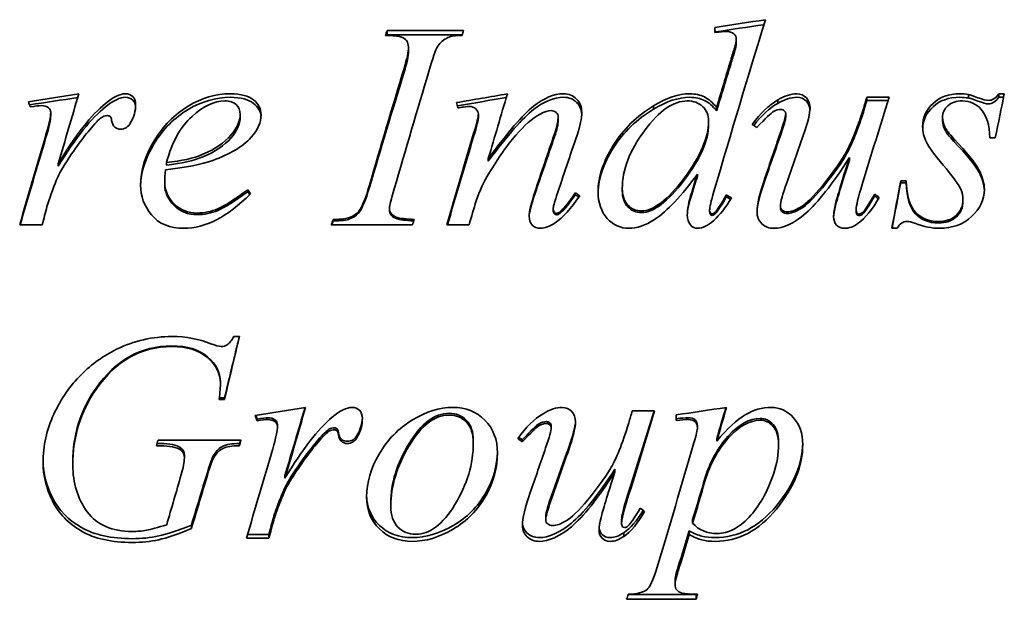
# Model space of a CAD drawing. Header units: millimetres. Extents: x 263 to 577, y 110 to 484.
# Tile 4 of 6: x 332 to 406, y 297 to 340. Entities that reach past the tile are written whole.
import ezdxf

# ---------------------------------------------------------------- set-up
doc = ezdxf.new("R2010")
doc.units = ezdxf.units.MM
doc.header["$LTSCALE"] = 2
doc.layers.add('Krawędzie widoczne(ISO)', color=7, linetype='Continuous', lineweight=35, true_color=0x262659)

msp = doc.modelspace()

# ---------------------------------------------------------------- linework, layer by layer
at = {"layer": 'Krawędzie widoczne(ISO)'}
for p, q in [((359.355, 339.333), (365.091, 339.333)), ((359.355, 338.991), (359.355, 339.333)), ((383.939, 339.564), (383.939, 339.184)), ((359.355, 338.991), (364.981, 338.991)), ((385.544, 338.379), (385.544, 338.71)), ((360.949, 337.786), (360.949, 338.108)), ((388.657, 333.864), (388.657, 334.12)), ((395.336, 334.334), (397.015, 334.334)), ((395.336, 334.073), (395.336, 334.334)), ((395.336, 334.073), (396.933, 334.073)), ((402.958, 334.271), (402.958, 334.535)), ((405.238, 334.582), (405.655, 334.582)), ((405.238, 334.318), (405.238, 334.582)), ((405.238, 334.318), (405.6, 334.318)), ((334.11, 332.953), (334.11, 333.195)), ((379.331, 333.421), (379.331, 333.67)), ((384.074, 333.315), (384.074, 333.563)), ((395.079, 333.199), (395.079, 333.444)), ((348.326, 332.801), (348.326, 333.04)), ((366.194, 332.813), (366.194, 333.052)), ((372.186, 332.602), (372.186, 332.838)), ((383.473, 332.297), (383.473, 332.528)), ((389.257, 332.86), (389.257, 333.1)), ((401.022, 332.567), (401.022, 332.802)), ((401.88, 331.004), (401.88, 331.213)), ((404.98, 331.285), (404.576, 331.285)), ((366.941, 329.538), (366.941, 329.723)), ((394.037, 329.621), (394.037, 329.807)), ((334.674, 329.159), (334.674, 329.337)), ((342.799, 329.242), (342.799, 329.422)), ((382.628, 328.399), (382.628, 328.565)), ((397.885, 328.057), (398.289, 328.057)), ((397.885, 327.899), (397.885, 328.057)), ((398.289, 327.899), (398.289, 328.057)), ((342.664, 327.828), (342.664, 327.984)), ((348.89, 327.244), (348.89, 327.391)), ((376.99, 327.339), (376.99, 327.488)), ((397.885, 327.899), (398.289, 327.899)), ((373.461, 327.005), (373.461, 327.148)), ((384.797, 326.862), (384.797, 327.003)), ((395.936, 326.922), (395.936, 327.063)), ((402.554, 326.492), (402.554, 326.626)), ((359.527, 325.882), (359.527, 326.007)), ((371.806, 325.847), (371.806, 325.97)), ((383.547, 325.727), (383.547, 325.849)), ((388.853, 326.062), (388.853, 326.189)), ((394.539, 325.799), (394.539, 325.921)), ((355.311, 325.044), (355.311, 325.155)), ((356.537, 325.2), (356.537, 325.313)), ((372.333, 325.631), (372.333, 325.751)), ((383.963, 325.583), (383.963, 325.703)), ((333.473, 324.753), (331.782, 324.753)), ((361.255, 324.753), (355.152, 324.753)), ((365.495, 324.753), (363.841, 324.753)), ((397.615, 324.497), (397.211, 324.497)), ((347.86, 316.383), (348.265, 316.383)), ((346.843, 312.975), (346.843, 312.885)), ((347.15, 311.776), (346.758, 311.776)), ((347.15, 311.776), (347.15, 311.666)), ((347.15, 311.666), (346.745, 311.666)), ((377.738, 310.814), (379.417, 310.814)), ((381.034, 310.51), (381.034, 310.085)), ((349.588, 310.197), (349.588, 310.061)), ((350.961, 310.125), (350.961, 309.988)), ((351.12, 309.791), (351.12, 309.648)), ((371.659, 309.696), (371.659, 309.551)), ((382.628, 309.684), (382.628, 309.539)), ((355.691, 309.183), (355.691, 309.03)), ((357.113, 309.016), (357.113, 308.86)), ((342.346, 308.195), (342.039, 308.195)), ((342.346, 308.362), (342.088, 308.362)), ((342.162, 308.618), (348.387, 308.618)), ((343.853, 308.053), (343.853, 307.881)), ((348.277, 308.362), (348.277, 308.195)), ((354.159, 308.612), (354.159, 308.449)), ((365.814, 308.564), (365.814, 308.401)), ((369.49, 308.648), (369.49, 308.485)), ((384.074, 308.707), (384.074, 308.546)), ((388.718, 308.469), (388.718, 308.304)), ((344.135, 307.46), (344.135, 307.278)), ((335.765, 306.963), (335.765, 306.772)), ((351.684, 305.97), (351.684, 305.764)), ((376.439, 306.431), (376.439, 306.232)), ((351.365, 304.312), (351.365, 304.078)), ((359.625, 303.914), (359.625, 303.673)), ((371.255, 302.922), (371.255, 302.665)), ((344.662, 302.247), (344.662, 301.979)), ((350.838, 302.875), (350.838, 302.617)), ((376.941, 302.666), (376.941, 302.404)), ((382.272, 302.654), (382.272, 302.392)), ((350.483, 301.552), (348.875, 301.552)), ((350.483, 301.552), (350.483, 301.272)), ((377.101, 301.667), (377.101, 301.389)), ((382.015, 301.818), (382.015, 301.542)), ((350.483, 301.272), (348.792, 301.272)), ((380.949, 298.124), (380.949, 297.787)), ((382.53, 297.038), (377.425, 297.038)), ((382.53, 297.038), (382.53, 296.683)), ((382.53, 296.683), (377.321, 296.683))]:
    msp.add_line(p, q, dxfattribs=at)
for points in [[(387.738, 340.137), (386.447, 335.983), (385.156, 331.655), (383.865, 327.257)], [(383.939, 339.564), (385.205, 339.755), (386.472, 339.946), (387.738, 340.137)], [(359.221, 338.953), (359.266, 339.08), (359.311, 339.207), (359.355, 339.333)], [(365.091, 339.333), (365.05, 339.207), (365.009, 339.08), (364.968, 338.953)], [(383.939, 339.218), (385.167, 339.401), (386.395, 339.583), (387.622, 339.765)], [(384.784, 339.253), (384.613, 339.253), (384.331, 339.23), (383.939, 339.184)], [(385.373, 339.08), (385.226, 339.195), (385.03, 339.253), (384.784, 339.253)], [(385.544, 338.71), (385.544, 338.857), (385.487, 338.98), (385.373, 339.08)], [(359.341, 338.952), (359.346, 338.965), (359.351, 338.978), (359.355, 338.991)], [(364.968, 338.953), (364.494, 338.961), (364.143, 338.907), (363.914, 338.791)], [(385.409, 338.015), (385.499, 338.294), (385.544, 338.525), (385.544, 338.71)], [(385.409, 337.695), (385.499, 337.969), (385.544, 338.197), (385.544, 338.379)], [(360.618, 336.488), (360.838, 337.206), (360.949, 337.744), (360.949, 338.108)], [(360.618, 336.192), (360.838, 336.899), (360.949, 337.429), (360.949, 337.786)], [(385.128, 337.084), (385.242, 337.473), (385.336, 337.783), (385.409, 338.015)], [(385.128, 336.779), (385.242, 337.161), (385.336, 337.466), (385.409, 337.695)], [(384.074, 333.563), (384.425, 334.746), (384.776, 335.921), (385.128, 337.084)], [(358.007, 327.669), (358.878, 330.654), (359.748, 333.604), (360.618, 336.488)], [(358.007, 327.518), (358.878, 330.453), (359.748, 333.355), (360.618, 336.192)], [(362.48, 336.265), (361.614, 333.382), (360.748, 330.433), (359.882, 327.451)], [(384.074, 333.315), (384.425, 334.48), (384.776, 335.635), (385.128, 336.779)], [(332.431, 333.99), (333.694, 334.188), (334.956, 334.385), (336.218, 334.582)], [(332.579, 333.599), (332.53, 333.729), (332.48, 333.86), (332.431, 333.99)], [(332.522, 333.749), (333.727, 333.935), (334.931, 334.12), (336.136, 334.305)], [(336.218, 334.582), (335.704, 332.852), (335.189, 331.102), (334.674, 329.337)], [(338.216, 333.86), (338.82, 334.342), (339.311, 334.582), (339.686, 334.582)], [(338.216, 333.607), (338.82, 334.082), (339.311, 334.318), (339.686, 334.318)], [(364.564, 333.919), (365.834, 334.14), (367.105, 334.361), (368.375, 334.582)], [(364.662, 333.527), (364.629, 333.658), (364.597, 333.789), (364.564, 333.919)], [(364.625, 333.676), (365.847, 333.885), (367.07, 334.095), (368.292, 334.303)], [(368.375, 334.582), (367.897, 332.978), (367.419, 331.357), (366.941, 329.723)], [(379.331, 333.67), (380.311, 334.279), (381.214, 334.582), (382.039, 334.582)], [(379.331, 333.421), (380.311, 334.02), (381.214, 334.318), (382.039, 334.318)], [(386.745, 332.289), (387.35, 333.125), (387.987, 333.734), (388.657, 334.12)], [(388.657, 334.12), (389.172, 334.428), (389.646, 334.582), (390.079, 334.582)], [(388.657, 333.864), (389.172, 334.167), (389.646, 334.318), (390.079, 334.318)], [(397.015, 334.334), (396.341, 332.18), (395.667, 329.995), (394.993, 327.791)], [(395.079, 333.444), (395.164, 333.741), (395.25, 334.038), (395.336, 334.334)], [(395.079, 333.199), (395.164, 333.491), (395.25, 333.782), (395.336, 334.073)], [(402.309, 334.582), (402.546, 334.582), (402.762, 334.566), (402.958, 334.535)], [(402.309, 334.318), (402.546, 334.318), (402.762, 334.302), (402.958, 334.271)], [(404.441, 334.085), (404.76, 334.085), (405.025, 334.251), (405.238, 334.582)], [(404.441, 333.829), (404.76, 333.829), (405.025, 333.992), (405.238, 334.318)], [(405.655, 334.582), (405.43, 333.491), (405.205, 332.391), (404.98, 331.285)], [(333.387, 333.694), (333.24, 333.694), (332.971, 333.662), (332.579, 333.599)], [(333.951, 333.527), (333.804, 333.638), (333.616, 333.694), (333.387, 333.694)], [(333.755, 331.536), (333.992, 332.318), (334.11, 332.87), (334.11, 333.195)], [(334.11, 333.195), (334.11, 333.33), (334.057, 333.44), (333.951, 333.527)], [(334.674, 329.337), (335.981, 331.508), (337.162, 333.006), (338.216, 333.86)], [(334.674, 329.159), (335.981, 331.294), (337.162, 332.767), (338.216, 333.607)], [(340.483, 333.765), (340.483, 333.298), (340.356, 332.85), (340.103, 332.421)], [(365.066, 333.587), (364.931, 333.567), (364.797, 333.547), (364.662, 333.527)], [(365.52, 333.634), (365.438, 333.634), (365.287, 333.618), (365.066, 333.587)], [(371.647, 333.326), (371.427, 333.326), (371.157, 333.238), (370.838, 333.064)], [(373.951, 333.183), (373.951, 332.755), (373.833, 332.187), (373.596, 331.476)], [(386.857, 332.211), (387.428, 332.957), (388.028, 333.507), (388.657, 333.864)], [(391.083, 333.516), (391.083, 333.128), (390.912, 332.442), (390.569, 331.452)], [(333.755, 331.322), (333.992, 332.091), (334.11, 332.633), (334.11, 332.953)], [(338.02, 332.862), (337.824, 332.758), (337.534, 332.477), (337.15, 332.015)], [(338.375, 332.945), (338.244, 332.945), (338.126, 332.917), (338.02, 332.862)], [(338.583, 332.862), (338.526, 332.917), (338.457, 332.945), (338.375, 332.945)], [(338.681, 332.587), (338.665, 332.723), (338.632, 332.814), (338.583, 332.862)], [(349.895, 333.028), (349.895, 332.433), (349.646, 331.864), (349.147, 331.321)], [(365.838, 331.596), (366.075, 332.402), (366.194, 332.885), (366.194, 333.052)], [(365.838, 331.381), (366.075, 332.173), (366.194, 332.649), (366.194, 332.813)], [(371.905, 331.584), (372.092, 332.127), (372.186, 332.544), (372.186, 332.838)], [(371.905, 331.369), (372.092, 331.903), (372.186, 332.313), (372.186, 332.602)], [(388.841, 331.608), (389.119, 332.406), (389.257, 332.901), (389.257, 333.1)], [(388.841, 331.392), (389.119, 332.177), (389.257, 332.665), (389.257, 332.86)], [(337.15, 332.015), (336.537, 331.314), (335.871, 330.399), (335.152, 329.265)], [(340.103, 332.421), (339.931, 332.094), (339.678, 331.931), (339.343, 331.931)], [(387.088, 332.05), (386.974, 332.13), (386.86, 332.21), (386.745, 332.289)], [(331.782, 324.753), (332.44, 327.032), (333.097, 329.298), (333.755, 331.536)], [(331.812, 324.753), (332.46, 326.96), (333.107, 329.154), (333.755, 331.322)], [(349.147, 331.321), (348.494, 330.61), (347.534, 330.032), (346.267, 329.591)], [(363.841, 324.753), (364.507, 327.052), (365.172, 329.338), (365.838, 331.596)], [(363.871, 324.753), (364.527, 326.98), (365.183, 329.194), (365.838, 331.381)], [(370.434, 327.209), (370.924, 328.676), (371.414, 330.136), (371.905, 331.584)], [(370.434, 327.065), (370.924, 328.509), (371.414, 329.944), (371.905, 331.369)], [(373.596, 331.476), (373.085, 329.972), (372.574, 328.455), (372.064, 326.93)], [(387.689, 328.251), (388.073, 329.375), (388.457, 330.495), (388.841, 331.608)], [(387.689, 328.09), (388.073, 329.196), (388.457, 330.298), (388.841, 331.392)], [(390.569, 331.452), (390.164, 330.303), (389.76, 329.146), (389.355, 327.984)], [(346.267, 329.591), (345.426, 329.293), (344.245, 329.06), (342.726, 328.891)], [(342.799, 329.422), (343.918, 329.542), (344.829, 329.751), (345.532, 330.048)], [(342.799, 329.242), (343.918, 329.361), (344.829, 329.566), (345.532, 329.858)], [(392.995, 326.347), (393.118, 326.849), (393.465, 328.009), (394.037, 329.807)], [(392.995, 326.217), (393.118, 326.711), (393.465, 327.852), (394.037, 329.621)], [(335.152, 329.265), (334.842, 328.783), (334.576, 328.239), (334.355, 327.633)], [(342.726, 328.891), (342.685, 328.529), (342.664, 328.226), (342.664, 327.984)], [(366.978, 328.601), (366.602, 327.981), (366.288, 327.302), (366.034, 326.566)], [(382.628, 328.565), (381.451, 326.929), (380.377, 325.788), (379.405, 325.155)], [(382.199, 327.185), (382.342, 327.646), (382.485, 328.106), (382.628, 328.565)], [(382.199, 327.041), (382.342, 327.495), (382.485, 327.947), (382.628, 328.399)], [(387.101, 325.727), (387.101, 326.278), (387.297, 327.122), (387.689, 328.251)], [(387.102, 325.673), (387.116, 326.216), (387.312, 327.023), (387.689, 328.09)], [(397.211, 324.497), (397.436, 325.688), (397.66, 326.875), (397.885, 328.057)], [(334.355, 327.633), (334.045, 326.809), (333.869, 326.311), (333.829, 326.14)], [(348.89, 327.391), (348.963, 327.286), (349.037, 327.181), (349.11, 327.075)], [(357.26, 325.824), (357.505, 326.173), (357.754, 326.789), (358.007, 327.669)], [(357.26, 325.703), (357.505, 326.046), (357.754, 326.652), (358.007, 327.518)], [(359.882, 327.451), (359.646, 326.7), (359.527, 326.217), (359.527, 326.007)], [(383.865, 327.257), (383.653, 326.538), (383.547, 326.067), (383.547, 325.849)], [(389.355, 327.984), (389.021, 327.04), (388.853, 326.44), (388.853, 326.189)], [(394.993, 327.791), (394.69, 326.806), (394.539, 326.181), (394.539, 325.921)], [(397.23, 324.497), (397.448, 325.635), (397.667, 326.77), (397.885, 327.899)], [(402.554, 326.626), (402.554, 326.918), (402.497, 327.185), (402.382, 327.427)], [(349.11, 327.075), (347.362, 325.361), (345.695, 324.497), (344.11, 324.497)], [(348.89, 327.244), (348.944, 327.169), (348.997, 327.093), (349.051, 327.017)], [(366.034, 326.566), (365.855, 325.962), (365.675, 325.358), (365.495, 324.753)], [(370.005, 325.398), (370.005, 325.755), (370.148, 326.36), (370.434, 327.209)], [(370.006, 325.341), (370.02, 325.698), (370.163, 326.273), (370.434, 327.065)], [(372.064, 326.93), (371.892, 326.404), (371.806, 326.084), (371.806, 325.97)], [(373.804, 326.942), (373.15, 325.987), (372.534, 325.309), (371.954, 324.911)], [(372.333, 325.751), (372.677, 326.051), (373.052, 326.518), (373.461, 327.148)], [(372.333, 325.631), (372.677, 325.926), (373.052, 326.385), (373.461, 327.005)], [(373.461, 327.148), (373.575, 327.08), (373.69, 327.011), (373.804, 326.942)], [(373.461, 327.005), (373.552, 326.951), (373.644, 326.897), (373.736, 326.843)], [(381.868, 325.508), (381.868, 325.922), (381.978, 326.481), (382.199, 327.185)], [(381.869, 325.452), (381.879, 325.853), (381.989, 326.383), (382.199, 327.041)], [(383.963, 325.703), (384.127, 325.865), (384.405, 326.299), (384.797, 327.003)], [(383.963, 325.583), (384.127, 325.743), (384.405, 326.17), (384.797, 326.862)], [(384.797, 327.003), (384.923, 326.926), (385.05, 326.849), (385.177, 326.772)], [(384.797, 326.862), (384.903, 326.799), (385.009, 326.735), (385.116, 326.672)], [(396.267, 326.809), (395.761, 325.918), (395.238, 325.273), (394.699, 324.874)], [(395.936, 327.063), (396.047, 326.978), (396.157, 326.893), (396.267, 326.809)], [(395.936, 326.922), (396.028, 326.852), (396.12, 326.783), (396.212, 326.713)], [(333.829, 326.14), (333.71, 325.678), (333.592, 325.216), (333.473, 324.753)], [(356.537, 325.313), (356.864, 325.435), (357.105, 325.605), (357.26, 325.824)], [(392.848, 325.362), (392.848, 325.613), (392.897, 325.942), (392.995, 326.347)], [(392.849, 325.312), (392.857, 325.55), (392.905, 325.852), (392.995, 326.217)], [(355.152, 324.753), (355.205, 324.887), (355.258, 325.021), (355.311, 325.155)], [(355.194, 324.753), (355.233, 324.85), (355.272, 324.947), (355.311, 325.044)], [(355.311, 325.155), (355.932, 325.171), (356.341, 325.224), (356.537, 325.313)], [(355.311, 325.044), (355.932, 325.06), (356.341, 325.112), (356.537, 325.2)], [(356.537, 325.2), (356.864, 325.32), (357.105, 325.488), (357.26, 325.703)], [(361.378, 325.155), (361.337, 325.021), (361.296, 324.887), (361.255, 324.753)], [(372.052, 325.617), (372.125, 325.617), (372.219, 325.662), (372.333, 325.751)], [(372.052, 325.5), (372.125, 325.5), (372.219, 325.543), (372.333, 325.631)], [(379.405, 325.155), (378.735, 324.716), (378.093, 324.497), (377.48, 324.497)], [(383.73, 325.581), (383.796, 325.581), (383.873, 325.621), (383.963, 325.703)], [(383.73, 325.464), (383.796, 325.464), (383.873, 325.504), (383.963, 325.583)], [(371.954, 324.911), (371.545, 324.635), (371.181, 324.497), (370.863, 324.497)], [(394.699, 324.874), (394.347, 324.623), (394.004, 324.497), (393.669, 324.497)], [(398.375, 325.009), (398.04, 325.009), (397.787, 324.838), (397.615, 324.497)], [(398.939, 324.874), (398.694, 324.964), (398.506, 325.009), (398.375, 325.009)], [(400.777, 324.497), (400.246, 324.497), (399.633, 324.623), (398.939, 324.874)], [(339.049, 315.428), (340.373, 316.064), (341.757, 316.383), (343.204, 316.383)], [(343.204, 316.383), (344.274, 316.383), (345.246, 316.203), (346.12, 315.844)], [(348.265, 316.383), (347.893, 314.807), (347.521, 313.233), (347.15, 311.666)], [(348.257, 316.383), (347.888, 314.844), (347.519, 313.307), (347.15, 311.776)], [(343.204, 315.681), (340.883, 315.681), (338.988, 314.623), (337.517, 312.519)], [(343.204, 315.636), (340.883, 315.636), (338.988, 314.56), (337.517, 312.422)], [(346.12, 315.844), (346.472, 315.705), (346.729, 315.636), (346.892, 315.636)], [(337.517, 312.519), (336.349, 310.856), (335.765, 308.998), (335.765, 306.963)], [(346.745, 311.666), (346.811, 312.218), (346.843, 312.625), (346.843, 312.885)], [(337.517, 312.422), (336.349, 310.73), (335.765, 308.842), (335.765, 306.772)], [(349.441, 310.461), (350.704, 310.664), (351.966, 310.867), (353.228, 311.069)], [(353.228, 311.069), (352.713, 309.289), (352.199, 307.518), (351.684, 305.764)], [(353.191, 311.063), (352.689, 309.355), (352.186, 307.655), (351.684, 305.97)], [(355.226, 310.328), (355.83, 310.822), (356.32, 311.069), (356.696, 311.069)], [(371.059, 310.595), (371.574, 310.911), (372.047, 311.069), (372.48, 311.069)], [(381.034, 310.51), (382.293, 310.696), (383.551, 310.883), (384.809, 311.069)], [(384.809, 311.069), (384.564, 310.226), (384.319, 309.384), (384.074, 308.546)], [(384.772, 311.064), (384.539, 310.276), (384.306, 309.49), (384.074, 308.707)], [(349.588, 310.061), (349.539, 310.194), (349.49, 310.328), (349.441, 310.461)], [(349.588, 310.197), (349.555, 310.288), (349.521, 310.378), (349.487, 310.469)], [(350.397, 310.293), (350.25, 310.293), (349.98, 310.261), (349.588, 310.197)], [(350.961, 310.125), (350.814, 310.237), (350.626, 310.293), (350.397, 310.293)], [(351.684, 305.764), (352.991, 307.922), (354.172, 309.453), (355.226, 310.328)], [(357.492, 310.289), (357.479, 309.846), (357.353, 309.422), (357.113, 309.016)], [(369.147, 308.727), (369.752, 309.574), (370.389, 310.198), (371.059, 310.595)], [(379.417, 310.814), (378.743, 308.601), (378.069, 306.403), (377.395, 304.233)], [(379.378, 310.814), (378.717, 308.679), (378.056, 306.558), (377.395, 304.465)], [(377.48, 309.903), (377.566, 310.206), (377.652, 310.51), (377.738, 310.814)], [(381.929, 310.293), (381.717, 310.293), (381.418, 310.269), (381.034, 310.221)], [(350.397, 310.158), (350.25, 310.158), (349.98, 310.125), (349.588, 310.061)], [(350.961, 309.988), (350.814, 310.101), (350.626, 310.158), (350.397, 310.158)], [(350.765, 307.966), (351.002, 308.755), (351.12, 309.317), (351.12, 309.648)], [(351.12, 309.791), (351.12, 309.926), (351.067, 310.038), (350.961, 310.125)], [(351.12, 309.648), (351.12, 309.785), (351.067, 309.899), (350.961, 309.988)], [(355.385, 309.541), (355.254, 309.541), (355.136, 309.513), (355.03, 309.457)], [(355.593, 309.457), (355.536, 309.513), (355.467, 309.541), (355.385, 309.541)], [(357.493, 310.231), (357.493, 309.753), (357.366, 309.296), (357.113, 308.86)], [(371.243, 308.038), (371.521, 308.843), (371.659, 309.349), (371.659, 309.551)], [(373.484, 310.046), (373.466, 309.646), (373.295, 308.98), (372.971, 308.053)], [(373.485, 309.976), (373.485, 309.579), (373.314, 308.879), (372.971, 307.881)], [(381.929, 310.158), (381.717, 310.158), (381.418, 310.133), (381.034, 310.085)], [(382.37, 308.413), (382.542, 309.017), (382.628, 309.393), (382.628, 309.539)], [(355.03, 309.457), (354.833, 309.354), (354.543, 309.072), (354.159, 308.612)], [(355.03, 309.309), (354.833, 309.204), (354.543, 308.917), (354.159, 308.449)], [(355.385, 309.393), (355.254, 309.393), (355.136, 309.365), (355.03, 309.309)], [(355.593, 309.309), (355.536, 309.365), (355.467, 309.393), (355.385, 309.393)], [(355.691, 309.183), (355.675, 309.318), (355.642, 309.41), (355.593, 309.457)], [(355.691, 309.03), (355.675, 309.167), (355.642, 309.26), (355.593, 309.309)], [(357.113, 309.016), (356.941, 308.691), (356.688, 308.529), (356.353, 308.529)], [(357.113, 308.86), (356.941, 308.53), (356.688, 308.364), (356.353, 308.364)], [(369.49, 308.648), (369.401, 308.709), (369.312, 308.771), (369.223, 308.833)], [(342.039, 308.195), (342.08, 308.336), (342.121, 308.477), (342.162, 308.618)], [(343.853, 308.053), (343.543, 308.259), (343.04, 308.362), (342.346, 308.362)], [(343.853, 307.881), (343.543, 308.09), (343.04, 308.195), (342.346, 308.195)], [(344.135, 307.46), (344.135, 307.721), (344.041, 307.919), (343.853, 308.053)], [(348.387, 308.618), (348.351, 308.477), (348.314, 308.336), (348.277, 308.195)], [(348.345, 308.618), (348.322, 308.533), (348.3, 308.448), (348.277, 308.362)], [(354.159, 308.612), (353.547, 307.914), (352.881, 307.008), (352.162, 305.899)], [(354.159, 308.449), (353.547, 307.74), (352.881, 306.818), (352.162, 305.692)], [(369.49, 308.485), (369.376, 308.566), (369.262, 308.647), (369.147, 308.727)], [(372.971, 308.053), (372.566, 306.913), (372.162, 305.779), (371.757, 304.652)], [(379.576, 299.014), (380.507, 302.079), (381.439, 305.225), (382.37, 308.413)], [(344.135, 307.278), (344.135, 307.543), (344.041, 307.744), (343.853, 307.881)], [(346.365, 307.543), (346.243, 307.353), (346.043, 306.792), (345.765, 305.864)], [(346.365, 307.363), (346.243, 307.17), (346.043, 306.598), (345.765, 305.656)], [(348.792, 301.272), (349.449, 303.472), (350.107, 305.708), (350.765, 307.966)], [(370.091, 304.686), (370.475, 305.797), (370.859, 306.915), (371.243, 308.038)], [(372.971, 307.881), (372.566, 306.722), (372.162, 305.569), (371.757, 304.424)], [(343.902, 306.027), (344.057, 306.547), (344.135, 306.965), (344.135, 307.278)], [(342.811, 302.274), (343.175, 303.515), (343.538, 304.767), (343.902, 306.027)], [(345.765, 305.864), (345.397, 304.65), (345.03, 303.443), (344.662, 302.247)], [(352.162, 305.899), (351.851, 305.428), (351.586, 304.898), (351.365, 304.312)], [(375.397, 302.819), (375.52, 303.308), (375.867, 304.438), (376.439, 306.232)], [(345.765, 305.656), (345.397, 304.421), (345.03, 303.195), (344.662, 301.979)], [(352.162, 305.692), (351.851, 305.212), (351.586, 304.674), (351.365, 304.078)], [(383.216, 305.817), (382.901, 304.756), (382.587, 303.701), (382.272, 302.654)], [(383.216, 305.608), (382.901, 304.529), (382.587, 303.457), (382.272, 302.392)], [(369.503, 302.215), (369.503, 302.751), (369.699, 303.572), (370.091, 304.686)], [(371.757, 304.652), (371.422, 303.737), (371.255, 303.163), (371.255, 302.922)], [(371.757, 304.424), (371.422, 303.493), (371.255, 302.909), (371.255, 302.665)], [(377.395, 304.465), (377.092, 303.511), (376.941, 302.914), (376.941, 302.666)], [(351.365, 304.312), (351.055, 303.515), (350.879, 303.038), (350.838, 302.875)], [(351.365, 304.078), (351.055, 303.268), (350.879, 302.783), (350.838, 302.617)], [(377.395, 304.233), (377.092, 303.263), (376.941, 302.657), (376.941, 302.404)], [(378.567, 303.347), (378.092, 302.578), (377.603, 302.02), (377.101, 301.667)], [(378.669, 303.269), (378.163, 302.399), (377.64, 301.774), (377.101, 301.389)], [(378.338, 303.519), (378.449, 303.436), (378.559, 303.352), (378.669, 303.269)], [(350.838, 302.875), (350.72, 302.433), (350.601, 301.991), (350.483, 301.552)], [(350.838, 302.617), (350.72, 302.167), (350.601, 301.719), (350.483, 301.272)], [(375.25, 301.861), (375.25, 302.105), (375.299, 302.424), (375.397, 302.819)], [(382.272, 302.392), (382.73, 301.872), (383.351, 301.613), (384.135, 301.613)], [(377.101, 301.667), (376.749, 301.428), (376.406, 301.309), (376.071, 301.309)], [(382.015, 301.818), (381.741, 300.918), (381.467, 300.024), (381.194, 299.137)], [(382.015, 301.542), (381.741, 300.628), (381.467, 299.719), (381.194, 298.817)], [(377.101, 301.389), (376.749, 301.146), (376.406, 301.025), (376.071, 301.025)], [(381.194, 299.137), (381.03, 298.619), (380.949, 298.283), (380.949, 298.124)], [(381.194, 298.817), (381.03, 298.291), (380.949, 297.948), (380.949, 297.787)], [(377.321, 296.683), (377.358, 296.809), (377.395, 296.935), (377.431, 297.062)], [(382.64, 297.062), (382.603, 296.935), (382.566, 296.809), (382.53, 296.683)], [(382.537, 297.062), (382.534, 297.054), (382.532, 297.046), (382.53, 297.038)]]:
    msp.add_open_spline(points, degree=3, dxfattribs=at)
for points, knots in [([(360.949, 338.108), (360.949, 338.286), (360.9, 338.438), (360.802, 338.566), (360.704, 338.693), (360.556, 338.789), (360.36, 338.855), (360.164, 338.92), (359.784, 338.953), (359.221, 338.953)], [0, 0, 0, 0, 1, 1, 1, 2, 2, 2, 3, 3, 3, 3]), ([(363.914, 338.791), (363.579, 338.645), (363.326, 338.431), (363.155, 338.149), (362.983, 337.866), (362.758, 337.242), (362.48, 336.265)], [0, 0, 0, 0, 1, 1, 1, 2, 2, 2, 2]), ([(339.686, 334.582), (339.931, 334.582), (340.126, 334.513), (340.268, 334.375), (340.411, 334.237), (340.483, 334.034), (340.483, 333.765)], [0, 0, 0, 0, 1, 1, 1, 2, 2, 2, 2]), ([(339.686, 334.318), (339.931, 334.318), (340.126, 334.25), (340.268, 334.114), (340.392, 333.997), (340.462, 333.833), (340.479, 333.62)], [0, 0, 0, 0, 1, 1, 1, 1.861702, 1.861702, 1.861702, 1.861702]), ([(340.851, 327.73), (340.851, 328.82), (341.19, 329.928), (341.868, 331.051), (342.546, 332.174), (343.398, 333.041), (344.423, 333.658), (345.448, 334.275), (346.504, 334.582), (347.591, 334.582)], [0, 0, 0, 0, 1, 1, 1, 2, 2, 2, 3, 3, 3, 3]), ([(340.851, 327.661), (340.868, 328.706), (341.207, 329.768), (341.868, 330.844), (342.546, 331.949), (343.398, 332.802), (344.423, 333.409), (345.448, 334.016), (346.504, 334.318), (347.591, 334.318)], [0.025776, 0.025776, 0.025776, 0.025776, 1, 1, 1, 2, 2, 2, 3, 3, 3, 3]), ([(347.174, 334.049), (346.398, 334.049), (345.577, 333.663), (344.711, 332.885), (343.845, 332.107), (343.208, 330.957), (342.799, 329.422)], [0, 0, 0, 0, 1, 1, 1, 2, 2, 2, 2]), ([(348.326, 333.04), (348.326, 333.342), (348.226, 333.585), (348.026, 333.771), (347.826, 333.957), (347.542, 334.049), (347.174, 334.049)], [0, 0, 0, 0, 1, 1, 1, 2, 2, 2, 2]), ([(347.591, 334.582), (348.375, 334.582), (348.955, 334.428), (349.331, 334.12), (349.707, 333.813), (349.895, 333.449), (349.895, 333.028)], [0, 0, 0, 0, 1, 1, 1, 2, 2, 2, 2]), ([(347.591, 334.318), (348.375, 334.318), (348.955, 334.167), (349.331, 333.864), (349.674, 333.587), (349.861, 333.264), (349.891, 332.895)], [0, 0, 0, 0, 1, 1, 1, 1.913818, 1.913818, 1.913818, 1.913818]), ([(366.941, 329.723), (368.412, 331.722), (369.539, 333.021), (370.324, 333.646), (371.108, 334.271), (371.864, 334.582), (372.591, 334.582)], [0, 0, 0, 0, 1, 1, 1, 2, 2, 2, 2]), ([(366.941, 329.538), (368.412, 331.505), (369.539, 332.782), (370.324, 333.397), (371.108, 334.012), (371.864, 334.318), (372.591, 334.318)], [0, 0, 0, 0, 1, 1, 1, 2, 2, 2, 2]), ([(372.591, 334.582), (372.983, 334.582), (373.308, 334.452), (373.565, 334.192), (373.822, 333.931), (373.951, 333.595), (373.951, 333.183)], [0, 0, 0, 0, 1, 1, 1, 2, 2, 2, 2]), ([(372.591, 334.318), (372.983, 334.318), (373.308, 334.19), (373.565, 333.934), (373.798, 333.701), (373.926, 333.408), (373.948, 333.053)], [0, 0, 0, 0, 1, 1, 1, 1.906327, 1.906327, 1.906327, 1.906327]), ([(381.868, 334.049), (380.838, 334.049), (379.768, 333.312), (378.657, 331.817), (377.546, 330.323), (376.99, 328.877), (376.99, 327.488)], [0, 0, 0, 0, 1, 1, 1, 2, 2, 2, 2]), ([(383.473, 332.528), (383.473, 332.989), (383.322, 333.357), (383.02, 333.634), (382.717, 333.911), (382.333, 334.049), (381.868, 334.049)], [0, 0, 0, 0, 1, 1, 1, 2, 2, 2, 2]), ([(382.039, 334.582), (382.472, 334.582), (382.844, 334.503), (383.155, 334.345), (383.465, 334.188), (383.771, 333.927), (384.074, 333.563)], [0, 0, 0, 0, 1, 1, 1, 2, 2, 2, 2]), ([(382.039, 334.318), (382.472, 334.318), (382.844, 334.24), (383.155, 334.085), (383.465, 333.93), (383.771, 333.674), (384.074, 333.315)], [0, 0, 0, 0, 1, 1, 1, 2, 2, 2, 2]), ([(390.079, 334.582), (390.373, 334.582), (390.614, 334.482), (390.802, 334.28), (390.989, 334.079), (391.083, 333.824), (391.083, 333.516)], [0, 0, 0, 0, 1, 1, 1, 2, 2, 2, 2]), ([(390.079, 334.318), (390.373, 334.318), (390.614, 334.219), (390.802, 334.021), (390.964, 333.85), (391.056, 333.64), (391.078, 333.39)], [0, 0, 0, 0, 1, 1, 1, 1.864181, 1.864181, 1.864181, 1.864181]), ([(399.527, 332.11), (399.527, 332.803), (399.786, 333.387), (400.305, 333.866), (400.824, 334.344), (401.492, 334.582), (402.309, 334.582)], [0, 0, 0, 0, 1, 1, 1, 2, 2, 2, 2]), ([(399.53, 332.002), (399.557, 332.633), (399.816, 333.169), (400.305, 333.613), (400.824, 334.084), (401.492, 334.318), (402.309, 334.318)], [0.056936, 0.056936, 0.056936, 0.056936, 1, 1, 1, 2, 2, 2, 2]), ([(402.517, 334.049), (402.06, 334.049), (401.696, 333.929), (401.427, 333.688), (401.157, 333.446), (401.022, 333.151), (401.022, 332.802)], [0, 0, 0, 0, 1, 1, 1, 2, 2, 2, 2]), ([(404.576, 331.285), (404.535, 332.251), (404.325, 332.951), (403.945, 333.391), (403.565, 333.83), (403.089, 334.049), (402.517, 334.049)], [0, 0, 0, 0, 1, 1, 1, 2, 2, 2, 2]), ([(402.958, 334.535), (403.056, 334.511), (403.295, 334.43), (403.675, 334.292), (404.055, 334.154), (404.311, 334.085), (404.441, 334.085)], [0, 0, 0, 0, 1, 1, 1, 2, 2, 2, 2]), ([(402.958, 334.271), (403.056, 334.248), (403.295, 334.168), (403.675, 334.033), (404.055, 333.897), (404.311, 333.829), (404.441, 333.829)], [0, 0, 0, 0, 1, 1, 1, 2, 2, 2, 2]), ([(366.194, 333.052), (366.194, 333.203), (366.128, 333.337), (365.998, 333.456), (365.867, 333.575), (365.708, 333.634), (365.52, 333.634)], [0, 0, 0, 0, 1, 1, 1, 2, 2, 2, 2]), ([(372.186, 332.838), (372.186, 332.981), (372.133, 333.098), (372.027, 333.189), (371.921, 333.28), (371.794, 333.326), (371.647, 333.326)], [0, 0, 0, 0, 1, 1, 1, 2, 2, 2, 2]), ([(375.177, 327.245), (375.177, 328.337), (375.556, 329.495), (376.316, 330.715), (377.076, 331.936), (378.081, 332.918), (379.331, 333.67)], [0, 0, 0, 0, 1, 1, 1, 2, 2, 2, 2]), ([(375.177, 327.173), (375.194, 328.226), (375.574, 329.34), (376.316, 330.514), (377.076, 331.715), (378.081, 332.681), (379.331, 333.421)], [0.022409, 0.022409, 0.022409, 0.022409, 1, 1, 1, 2, 2, 2, 2]), ([(388.902, 333.409), (388.714, 333.409), (388.528, 333.355), (388.344, 333.248), (388.161, 333.141), (387.742, 332.743), (387.088, 332.05)], [0, 0, 0, 0, 1, 1, 1, 2, 2, 2, 2]), ([(389.257, 333.1), (389.257, 333.179), (389.221, 333.25), (389.147, 333.314), (389.074, 333.377), (388.992, 333.409), (388.902, 333.409)], [0, 0, 0, 0, 1, 1, 1, 2, 2, 2, 2]), ([(389.38, 325.727), (389.633, 325.727), (389.964, 325.847), (390.373, 326.086), (390.781, 326.325), (391.324, 326.862), (392.003, 327.694), (392.681, 328.525), (393.24, 329.302), (393.681, 330.024), (394.123, 330.746), (394.588, 331.892), (395.079, 333.444)], [0, 0, 0, 0, 1, 1, 1, 2, 2, 2, 3, 3, 3, 4, 4, 4, 4]), ([(389.38, 325.607), (389.633, 325.607), (389.964, 325.725), (390.373, 325.96), (390.781, 326.195), (391.324, 326.724), (392.003, 327.542), (392.681, 328.36), (393.24, 329.124), (393.681, 329.834), (394.123, 330.544), (394.588, 331.672), (395.079, 333.199)], [0, 0, 0, 0, 1, 1, 1, 2, 2, 2, 3, 3, 3, 4, 4, 4, 4]), ([(339.343, 331.931), (339.172, 331.931), (339.027, 331.985), (338.908, 332.092), (338.79, 332.2), (338.714, 332.365), (338.681, 332.587)], [0, 0, 0, 0, 1, 1, 1, 2, 2, 2, 2]), ([(345.532, 330.048), (346.463, 330.449), (347.162, 330.926), (347.628, 331.476), (348.093, 332.027), (348.326, 332.548), (348.326, 333.04)], [0, 0, 0, 0, 1, 1, 1, 2, 2, 2, 2]), ([(345.532, 329.858), (346.463, 330.252), (347.162, 330.721), (347.628, 331.263), (348.093, 331.805), (348.326, 332.317), (348.326, 332.801)], [0, 0, 0, 0, 1, 1, 1, 2, 2, 2, 2]), ([(370.838, 333.064), (370.25, 332.747), (369.637, 332.217), (369, 331.47), (368.363, 330.724), (367.689, 329.769), (366.978, 328.601)], [0, 0, 0, 0, 1, 1, 1, 2, 2, 2, 2]), ([(378.436, 325.8), (379.335, 325.8), (380.399, 326.626), (381.629, 328.263), (382.858, 329.899), (383.473, 331.32), (383.473, 332.528)], [0, 0, 0, 0, 1, 1, 1, 2, 2, 2, 2]), ([(401.022, 332.802), (401.022, 332.564), (401.075, 332.337), (401.181, 332.122), (401.288, 331.907), (401.521, 331.604), (401.88, 331.213)], [0, 0, 0, 0, 1, 1, 1, 2, 2, 2, 2]), ([(401.022, 332.567), (401.022, 332.332), (401.075, 332.11), (401.181, 331.898), (401.288, 331.687), (401.521, 331.389), (401.88, 331.004)], [0, 0, 0, 0, 1, 1, 1, 2, 2, 2, 2]), ([(378.436, 325.679), (379.335, 325.679), (380.399, 326.492), (381.629, 328.102), (382.858, 329.712), (383.473, 331.109), (383.473, 332.297)], [0, 0, 0, 0, 1, 1, 1, 2, 2, 2, 2]), ([(402.382, 327.427), (402.17, 327.864), (401.735, 328.467), (401.077, 329.235), (400.42, 330.003), (399.997, 330.577), (399.809, 330.961), (399.621, 331.345), (399.527, 331.728), (399.527, 332.11)], [0, 0, 0, 0, 1, 1, 1, 2, 2, 2, 3, 3, 3, 3]), ([(401.88, 331.213), (402.844, 330.19), (403.465, 329.414), (403.743, 328.891), (404.021, 328.368), (404.159, 327.872), (404.159, 327.403)], [0, 0, 0, 0, 1, 1, 1, 2, 2, 2, 2]), ([(401.88, 331.004), (402.844, 329.998), (403.465, 329.234), (403.743, 328.72), (404.006, 328.231), (404.145, 327.767), (404.158, 327.327)], [0, 0, 0, 0, 1, 1, 1, 1.94909, 1.94909, 1.94909, 1.94909]), ([(394.037, 329.807), (392.738, 327.793), (391.649, 326.394), (390.771, 325.636), (389.893, 324.877), (389.086, 324.497), (388.351, 324.497)], [0, 0, 0, 0, 1, 1, 1, 2, 2, 2, 2]), ([(398.289, 328.057), (398.33, 326.952), (398.563, 326.165), (398.988, 325.703), (399.413, 325.24), (399.989, 325.009), (400.716, 325.009)], [0, 0, 0, 0, 1, 1, 1, 2, 2, 2, 2]), ([(344.11, 324.497), (343.032, 324.497), (342.219, 324.834), (341.672, 325.508), (341.124, 326.181), (340.851, 326.923), (340.851, 327.73)], [0, 0, 0, 0, 1, 1, 1, 2, 2, 2, 2]), ([(342.664, 327.984), (342.664, 327.339), (342.901, 326.786), (343.375, 326.329), (343.849, 325.871), (344.425, 325.642), (345.103, 325.642)], [0, 0, 0, 0, 1, 1, 1, 2, 2, 2, 2]), ([(342.664, 327.828), (342.664, 327.193), (342.901, 326.65), (343.375, 326.199), (343.849, 325.749), (344.425, 325.524), (345.103, 325.524)], [0, 0, 0, 0, 1, 1, 1, 2, 2, 2, 2]), ([(345.103, 325.642), (345.642, 325.642), (346.161, 325.749), (346.659, 325.964), (347.158, 326.179), (347.901, 326.655), (348.89, 327.391)], [0, 0, 0, 0, 1, 1, 1, 2, 2, 2, 2]), ([(376.99, 327.488), (376.99, 326.938), (377.133, 326.519), (377.419, 326.232), (377.705, 325.944), (378.044, 325.8), (378.436, 325.8)], [0, 0, 0, 0, 1, 1, 1, 2, 2, 2, 2]), ([(376.99, 327.339), (376.99, 326.799), (377.133, 326.387), (377.419, 326.104), (377.705, 325.821), (378.044, 325.679), (378.436, 325.679)], [0, 0, 0, 0, 1, 1, 1, 2, 2, 2, 2]), ([(398.289, 327.899), (398.33, 326.812), (398.563, 326.038), (398.988, 325.583), (399.413, 325.129), (399.989, 324.901), (400.716, 324.901)], [0, 0, 0, 0, 1, 1, 1, 2, 2, 2, 2]), ([(404.159, 327.403), (404.159, 326.643), (403.841, 325.968), (403.204, 325.38), (402.566, 324.792), (401.757, 324.497), (400.777, 324.497)], [0, 0, 0, 0, 1, 1, 1, 2, 2, 2, 2]), ([(345.103, 325.524), (345.642, 325.524), (346.161, 325.629), (346.659, 325.841), (347.158, 326.052), (347.901, 326.521), (348.89, 327.244)], [0, 0, 0, 0, 1, 1, 1, 2, 2, 2, 2]), ([(377.48, 324.497), (376.868, 324.497), (376.331, 324.745), (375.869, 325.24), (375.407, 325.735), (375.177, 326.405), (375.177, 327.245)], [0, 0, 0, 0, 1, 1, 1, 2, 2, 2, 2]), ([(385.177, 326.772), (384.744, 326.052), (384.306, 325.492), (383.865, 325.094), (383.424, 324.696), (383.016, 324.497), (382.64, 324.497)], [0, 0, 0, 0, 1, 1, 1, 2, 2, 2, 2]), ([(394.748, 325.569), (394.846, 325.569), (394.952, 325.621), (395.066, 325.727), (395.181, 325.832), (395.471, 326.279), (395.936, 327.063)], [0, 0, 0, 0, 1, 1, 1, 2, 2, 2, 2]), ([(394.748, 325.452), (394.846, 325.452), (394.952, 325.504), (395.066, 325.607), (395.181, 325.711), (395.471, 326.15), (395.936, 326.922)], [0, 0, 0, 0, 1, 1, 1, 2, 2, 2, 2]), ([(400.716, 325.009), (401.28, 325.009), (401.727, 325.165), (402.058, 325.477), (402.389, 325.79), (402.554, 326.173), (402.554, 326.626)], [0, 0, 0, 0, 1, 1, 1, 2, 2, 2, 2]), ([(359.527, 326.007), (359.527, 325.844), (359.574, 325.705), (359.668, 325.587), (359.762, 325.469), (359.909, 325.378), (360.109, 325.313), (360.309, 325.248), (360.732, 325.195), (361.378, 325.155)], [0, 0, 0, 0, 1, 1, 1, 2, 2, 2, 3, 3, 3, 3]), ([(359.527, 325.882), (359.527, 325.723), (359.574, 325.585), (359.668, 325.47), (359.762, 325.354), (359.909, 325.264), (360.109, 325.2), (360.306, 325.137), (360.718, 325.086), (361.345, 325.047)], [0, 0, 0, 0, 1, 1, 1, 2, 2, 2, 2.982873, 2.982873, 2.982873, 2.982873]), ([(371.806, 325.97), (371.806, 325.873), (371.833, 325.79), (371.886, 325.721), (371.939, 325.652), (371.994, 325.617), (372.052, 325.617)], [0, 0, 0, 0, 1, 1, 1, 2, 2, 2, 2]), ([(371.806, 325.847), (371.806, 325.751), (371.833, 325.669), (371.886, 325.601), (371.939, 325.534), (371.994, 325.5), (372.052, 325.5)], [0, 0, 0, 0, 1, 1, 1, 2, 2, 2, 2]), ([(383.547, 325.849), (383.547, 325.784), (383.567, 325.723), (383.608, 325.666), (383.649, 325.609), (383.69, 325.581), (383.73, 325.581)], [0, 0, 0, 0, 1, 1, 1, 2, 2, 2, 2]), ([(388.853, 326.189), (388.853, 326.043), (388.9, 325.93), (388.994, 325.849), (389.088, 325.767), (389.217, 325.727), (389.38, 325.727)], [0, 0, 0, 0, 1, 1, 1, 2, 2, 2, 2]), ([(388.853, 326.062), (388.853, 325.918), (388.9, 325.807), (388.994, 325.727), (389.088, 325.647), (389.217, 325.607), (389.38, 325.607)], [0, 0, 0, 0, 1, 1, 1, 2, 2, 2, 2]), ([(394.539, 325.921), (394.539, 325.8), (394.558, 325.711), (394.594, 325.654), (394.631, 325.597), (394.682, 325.569), (394.748, 325.569)], [0, 0, 0, 0, 1, 1, 1, 2, 2, 2, 2]), ([(394.539, 325.799), (394.539, 325.679), (394.558, 325.591), (394.594, 325.535), (394.631, 325.48), (394.682, 325.452), (394.748, 325.452)], [0, 0, 0, 0, 1, 1, 1, 2, 2, 2, 2]), ([(400.716, 324.901), (401.28, 324.901), (401.727, 325.055), (402.058, 325.362), (402.389, 325.669), (402.554, 326.046), (402.554, 326.492)], [0, 0, 0, 0, 1, 1, 1, 2, 2, 2, 2]), ([(370.863, 324.497), (370.601, 324.497), (370.393, 324.578), (370.238, 324.74), (370.083, 324.903), (370.005, 325.122), (370.005, 325.398)], [0, 0, 0, 0, 1, 1, 1, 2, 2, 2, 2]), ([(382.64, 324.497), (382.436, 324.497), (382.256, 324.584), (382.101, 324.759), (381.945, 324.933), (381.868, 325.183), (381.868, 325.508)], [0, 0, 0, 0, 1, 1, 1, 2, 2, 2, 2]), ([(383.547, 325.727), (383.547, 325.663), (383.567, 325.603), (383.608, 325.547), (383.649, 325.492), (383.69, 325.464), (383.73, 325.464)], [0, 0, 0, 0, 1, 1, 1, 2, 2, 2, 2]), ([(388.351, 324.497), (387.999, 324.497), (387.703, 324.612), (387.462, 324.844), (387.221, 325.076), (387.101, 325.37), (387.101, 325.727)], [0, 0, 0, 0, 1, 1, 1, 2, 2, 2, 2]), ([(393.669, 324.497), (393.424, 324.497), (393.226, 324.578), (393.075, 324.74), (392.924, 324.903), (392.848, 325.11), (392.848, 325.362)], [0, 0, 0, 0, 1, 1, 1, 2, 2, 2, 2]), ([(346.892, 315.636), (347.072, 315.636), (347.227, 315.679), (347.358, 315.764), (347.489, 315.85), (347.656, 316.056), (347.86, 316.383)], [0, 0, 0, 0, 1, 1, 1, 2, 2, 2, 2]), ([(346.843, 312.975), (346.843, 313.688), (346.521, 314.317), (345.875, 314.863), (345.23, 315.408), (344.339, 315.681), (343.204, 315.681)], [0, 0, 0, 0, 1, 1, 1, 2, 2, 2, 2]), ([(346.843, 312.885), (346.843, 313.609), (346.521, 314.249), (345.875, 314.804), (345.23, 315.358), (344.339, 315.636), (343.204, 315.636)], [0, 0, 0, 0, 1, 1, 1, 2, 2, 2, 2]), ([(333.534, 306.917), (333.534, 308.193), (333.806, 309.412), (334.349, 310.571), (334.893, 311.729), (335.573, 312.714), (336.39, 313.52), (337.207, 314.326), (338.093, 314.963), (339.049, 315.428)], [0, 0, 0, 0, 1, 1, 1, 2, 2, 2, 3, 3, 3, 3]), ([(356.696, 311.069), (356.941, 311.069), (357.135, 310.998), (357.278, 310.856), (357.421, 310.715), (357.493, 310.506), (357.493, 310.231)], [0, 0, 0, 0, 1, 1, 1, 2, 2, 2, 2]), ([(357.811, 304.376), (357.811, 305.434), (358.124, 306.5), (358.749, 307.574), (359.374, 308.647), (360.207, 309.5), (361.249, 310.127), (362.291, 310.755), (363.297, 311.069), (364.27, 311.069)], [0, 0, 0, 0, 1, 1, 1, 2, 2, 2, 3, 3, 3, 3]), ([(364.27, 311.069), (365.25, 311.069), (366.055, 310.751), (366.684, 310.115), (367.313, 309.48), (367.628, 308.657), (367.628, 307.652)], [0, 0, 0, 0, 1, 1, 1, 2, 2, 2, 2]), ([(372.48, 311.069), (372.775, 311.069), (373.016, 310.966), (373.204, 310.759), (373.391, 310.553), (373.485, 310.291), (373.485, 309.976)], [0, 0, 0, 0, 1, 1, 1, 2, 2, 2, 2]), ([(384.074, 308.546), (384.874, 309.481), (385.589, 310.137), (386.218, 310.51), (386.847, 310.883), (387.493, 311.069), (388.155, 311.069)], [0, 0, 0, 0, 1, 1, 1, 2, 2, 2, 2]), ([(388.155, 311.069), (388.808, 311.069), (389.368, 310.812), (389.833, 310.297), (390.299, 309.783), (390.532, 309.114), (390.532, 308.292)], [0, 0, 0, 0, 1, 1, 1, 2, 2, 2, 2]), ([(364, 310.627), (362.913, 310.627), (361.913, 309.868), (360.998, 308.362), (360.083, 306.857), (359.625, 305.373), (359.625, 303.914)], [0, 0, 0, 0, 1, 1, 1, 2, 2, 2, 2]), ([(364, 310.498), (362.913, 310.498), (361.913, 309.726), (360.998, 308.195), (360.083, 306.665), (359.625, 305.156), (359.625, 303.673)], [0, 0, 0, 0, 1, 1, 1, 2, 2, 2, 2]), ([(365.814, 308.564), (365.814, 309.23), (365.646, 309.741), (365.311, 310.096), (364.976, 310.45), (364.539, 310.627), (364, 310.627)], [0, 0, 0, 0, 1, 1, 1, 2, 2, 2, 2]), ([(365.814, 308.401), (365.814, 309.078), (365.646, 309.597), (365.311, 309.957), (364.976, 310.317), (364.539, 310.498), (364, 310.498)], [0, 0, 0, 0, 1, 1, 1, 2, 2, 2, 2]), ([(382.628, 309.684), (382.628, 309.875), (382.57, 310.024), (382.456, 310.131), (382.342, 310.239), (382.166, 310.293), (381.929, 310.293)], [0, 0, 0, 0, 1, 1, 1, 2, 2, 2, 2]), ([(371.304, 310.006), (371.116, 310.006), (370.93, 309.952), (370.746, 309.845), (370.563, 309.737), (370.144, 309.337), (369.49, 308.648)], [0, 0, 0, 0, 1, 1, 1, 2, 2, 2, 2]), ([(371.304, 309.866), (371.116, 309.866), (370.93, 309.812), (370.746, 309.703), (370.563, 309.593), (370.144, 309.187), (369.49, 308.485)], [0, 0, 0, 0, 1, 1, 1, 2, 2, 2, 2]), ([(371.659, 309.696), (371.659, 309.775), (371.623, 309.847), (371.549, 309.911), (371.476, 309.974), (371.394, 310.006), (371.304, 310.006)], [0, 0, 0, 0, 1, 1, 1, 2, 2, 2, 2]), ([(371.659, 309.551), (371.659, 309.632), (371.623, 309.705), (371.549, 309.769), (371.476, 309.834), (371.394, 309.866), (371.304, 309.866)], [0, 0, 0, 0, 1, 1, 1, 2, 2, 2, 2]), ([(371.782, 302.215), (372.035, 302.215), (372.366, 302.331), (372.775, 302.564), (373.183, 302.797), (373.726, 303.319), (374.405, 304.138), (375.083, 304.956), (375.642, 305.727), (376.083, 306.448), (376.525, 307.169), (376.99, 308.317), (377.48, 309.903)], [0, 0, 0, 0, 1, 1, 1, 2, 2, 2, 3, 3, 3, 4, 4, 4, 4]), ([(382.628, 309.539), (382.628, 309.733), (382.57, 309.885), (382.456, 309.994), (382.342, 310.103), (382.166, 310.158), (381.929, 310.158)], [0, 0, 0, 0, 1, 1, 1, 2, 2, 2, 2]), ([(387.346, 310.245), (386.537, 310.245), (385.736, 309.8), (384.944, 308.915), (384.151, 308.03), (383.575, 306.996), (383.216, 305.817)], [0, 0, 0, 0, 1, 1, 1, 2, 2, 2, 2]), ([(387.346, 310.109), (386.537, 310.109), (385.736, 309.657), (384.944, 308.758), (384.151, 307.858), (383.575, 306.806), (383.216, 305.608)], [0, 0, 0, 0, 1, 1, 1, 2, 2, 2, 2]), ([(388.718, 308.469), (388.718, 309.04), (388.581, 309.479), (388.308, 309.785), (388.034, 310.091), (387.713, 310.245), (387.346, 310.245)], [0, 0, 0, 0, 1, 1, 1, 2, 2, 2, 2]), ([(388.718, 308.304), (388.718, 308.884), (388.581, 309.331), (388.308, 309.642), (388.034, 309.953), (387.713, 310.109), (387.346, 310.109)], [0, 0, 0, 0, 1, 1, 1, 2, 2, 2, 2]), ([(356.353, 308.529), (356.181, 308.529), (356.036, 308.582), (355.918, 308.689), (355.8, 308.796), (355.724, 308.961), (355.691, 309.183)], [0, 0, 0, 0, 1, 1, 1, 2, 2, 2, 2]), ([(356.353, 308.364), (356.181, 308.364), (356.036, 308.419), (355.918, 308.528), (355.8, 308.637), (355.724, 308.804), (355.691, 309.03)], [0, 0, 0, 0, 1, 1, 1, 2, 2, 2, 2]), ([(348.277, 308.362), (347.705, 308.354), (347.291, 308.289), (347.033, 308.166), (346.776, 308.043), (346.553, 307.836), (346.365, 307.543)], [0, 0, 0, 0, 1, 1, 1, 2, 2, 2, 2]), ([(348.277, 308.195), (347.705, 308.187), (347.291, 308.121), (347.033, 307.996), (346.776, 307.871), (346.553, 307.66), (346.365, 307.363)], [0, 0, 0, 0, 1, 1, 1, 2, 2, 2, 2]), ([(361.5, 301.554), (362.546, 301.554), (363.526, 302.293), (364.441, 303.792), (365.356, 305.292), (365.814, 306.829), (365.814, 308.401)], [0, 0, 0, 0, 1, 1, 1, 2, 2, 2, 2]), ([(390.531, 308.369), (390.507, 306.821), (389.848, 305.26), (388.553, 303.692), (387.233, 302.095), (385.699, 301.309), (383.951, 301.309)], [0.018664, 0.018664, 0.018664, 0.018664, 1, 1, 1, 2, 2, 2, 2]), ([(390.532, 308.292), (390.532, 306.688), (389.872, 305.072), (388.553, 303.448), (387.233, 301.823), (385.699, 301.025), (383.951, 301.025)], [0, 0, 0, 0, 1, 1, 1, 2, 2, 2, 2]), ([(384.135, 301.613), (384.527, 301.613), (384.923, 301.715), (385.324, 301.92), (385.724, 302.124), (386.116, 302.429), (386.5, 302.836), (386.884, 303.243), (387.229, 303.712), (387.536, 304.245), (387.842, 304.778), (388.116, 305.407), (388.357, 306.135), (388.598, 306.864), (388.718, 307.587), (388.718, 308.304)], [0, 0, 0, 0, 1, 1, 1, 2, 2, 2, 3, 3, 3, 4, 4, 4, 5, 5, 5, 5]), ([(367.627, 307.735), (367.61, 306.691), (367.317, 305.665), (366.745, 304.658), (366.157, 303.622), (365.34, 302.806), (364.294, 302.207), (363.248, 301.607), (362.231, 301.309), (361.243, 301.309)], [0.028687, 0.028687, 0.028687, 0.028687, 1, 1, 1, 2, 2, 2, 3, 3, 3, 3]), ([(367.628, 307.652), (367.628, 306.558), (367.333, 305.484), (366.745, 304.43), (366.157, 303.376), (365.34, 302.547), (364.294, 301.937), (363.248, 301.328), (362.231, 301.025), (361.243, 301.025)], [0, 0, 0, 0, 1, 1, 1, 2, 2, 2, 3, 3, 3, 3]), ([(340.25, 300.943), (338.673, 300.943), (337.395, 301.226), (336.414, 301.796), (335.434, 302.366), (334.709, 303.123), (334.239, 304.072), (333.769, 305.021), (333.534, 305.97), (333.534, 306.917)], [0, 0, 0, 0, 1, 1, 1, 2, 2, 2, 3, 3, 3, 3]), ([(340.25, 301.228), (338.673, 301.228), (337.395, 301.507), (336.414, 302.067), (335.434, 302.628), (334.709, 303.373), (334.239, 304.306), (333.783, 305.212), (333.549, 306.118), (333.535, 307.022)], [0, 0, 0, 0, 1, 1, 1, 2, 2, 2, 2.970422, 2.970422, 2.970422, 2.970422]), ([(335.765, 306.772), (335.765, 305.401), (336.128, 304.225), (336.855, 303.24), (337.583, 302.254), (338.706, 301.766), (340.226, 301.766)], [0, 0, 0, 0, 1, 1, 1, 2, 2, 2, 2]), ([(376.439, 306.431), (375.14, 304.454), (374.051, 303.117), (373.173, 302.392), (372.295, 301.668), (371.488, 301.309), (370.753, 301.309)], [0, 0, 0, 0, 1, 1, 1, 2, 2, 2, 2]), ([(376.439, 306.232), (375.14, 304.222), (374.051, 302.863), (373.173, 302.126), (372.295, 301.39), (371.488, 301.025), (370.753, 301.025)], [0, 0, 0, 0, 1, 1, 1, 2, 2, 2, 2]), ([(361.243, 301.025), (360.23, 301.025), (359.405, 301.334), (358.767, 301.955), (358.13, 302.577), (357.811, 303.382), (357.811, 304.376)], [0, 0, 0, 0, 1, 1, 1, 2, 2, 2, 2]), ([(361.243, 301.309), (360.23, 301.309), (359.405, 301.613), (358.767, 302.224), (358.154, 302.813), (357.836, 303.569), (357.813, 304.496)], [0, 0, 0, 0, 1, 1, 1, 1.962514, 1.962514, 1.962514, 1.962514]), ([(359.625, 303.673), (359.625, 302.991), (359.803, 302.469), (360.158, 302.103), (360.514, 301.737), (360.961, 301.554), (361.5, 301.554)], [0, 0, 0, 0, 1, 1, 1, 2, 2, 2, 2]), ([(377.15, 302.061), (377.248, 302.061), (377.354, 302.113), (377.468, 302.215), (377.583, 302.317), (377.873, 302.75), (378.338, 303.519)], [0, 0, 0, 0, 1, 1, 1, 2, 2, 2, 2]), ([(340.226, 301.766), (340.601, 301.766), (340.957, 301.798), (341.292, 301.861), (341.627, 301.924), (342.133, 302.061), (342.811, 302.274)], [0, 0, 0, 0, 1, 1, 1, 2, 2, 2, 2]), ([(344.662, 302.247), (343.649, 301.837), (342.832, 301.565), (342.211, 301.43), (341.59, 301.295), (340.936, 301.228), (340.25, 301.228)], [0, 0, 0, 0, 1, 1, 1, 2, 2, 2, 2]), ([(370.753, 301.025), (370.401, 301.025), (370.105, 301.136), (369.864, 301.36), (369.623, 301.584), (369.503, 301.868), (369.503, 302.215)], [0, 0, 0, 0, 1, 1, 1, 2, 2, 2, 2]), ([(370.753, 301.309), (370.401, 301.309), (370.105, 301.419), (369.864, 301.639), (369.651, 301.833), (369.532, 302.076), (369.507, 302.365)], [0, 0, 0, 0, 1, 1, 1, 1.886047, 1.886047, 1.886047, 1.886047]), ([(371.255, 302.665), (371.255, 302.522), (371.302, 302.412), (371.396, 302.333), (371.49, 302.254), (371.619, 302.215), (371.782, 302.215)], [0, 0, 0, 0, 1, 1, 1, 2, 2, 2, 2]), ([(376.941, 302.404), (376.941, 302.286), (376.96, 302.199), (376.996, 302.144), (377.033, 302.089), (377.084, 302.061), (377.15, 302.061)], [0, 0, 0, 0, 1, 1, 1, 2, 2, 2, 2]), ([(344.662, 301.979), (343.649, 301.562), (342.832, 301.285), (342.211, 301.148), (341.59, 301.011), (340.936, 300.943), (340.25, 300.943)], [0, 0, 0, 0, 1, 1, 1, 2, 2, 2, 2]), ([(376.071, 301.025), (375.826, 301.025), (375.628, 301.103), (375.477, 301.26), (375.326, 301.417), (375.25, 301.617), (375.25, 301.861)], [0, 0, 0, 0, 1, 1, 1, 2, 2, 2, 2]), ([(376.071, 301.309), (375.826, 301.309), (375.628, 301.386), (375.477, 301.54), (375.35, 301.669), (375.277, 301.828), (375.256, 302.018)], [0, 0, 0, 0, 1, 1, 1, 1.837431, 1.837431, 1.837431, 1.837431]), ([(383.951, 301.309), (383.583, 301.309), (383.257, 301.345), (382.971, 301.419), (382.685, 301.492), (382.366, 301.625), (382.015, 301.818)], [0, 0, 0, 0, 1, 1, 1, 2, 2, 2, 2]), ([(383.951, 301.025), (383.583, 301.025), (383.257, 301.062), (382.971, 301.136), (382.685, 301.211), (382.366, 301.346), (382.015, 301.542)], [0, 0, 0, 0, 1, 1, 1, 2, 2, 2, 2]), ([(377.431, 297.062), (378.118, 297.092), (378.581, 297.203), (378.822, 297.395), (379.063, 297.587), (379.315, 298.123), (379.576, 299.014)], [0, 0, 0, 0, 1, 1, 1, 2, 2, 2, 2]), ([(380.949, 297.787), (380.949, 297.633), (380.992, 297.502), (381.077, 297.395), (381.163, 297.288), (381.302, 297.205), (381.494, 297.148), (381.686, 297.09), (382.068, 297.062), (382.64, 297.062)], [0, 0, 0, 0, 1, 1, 1, 2, 2, 2, 3, 3, 3, 3])]:
    msp.add_open_spline(points, degree=3, knots=knots, dxfattribs=at)

doc.saveas('drawing.dxf')
